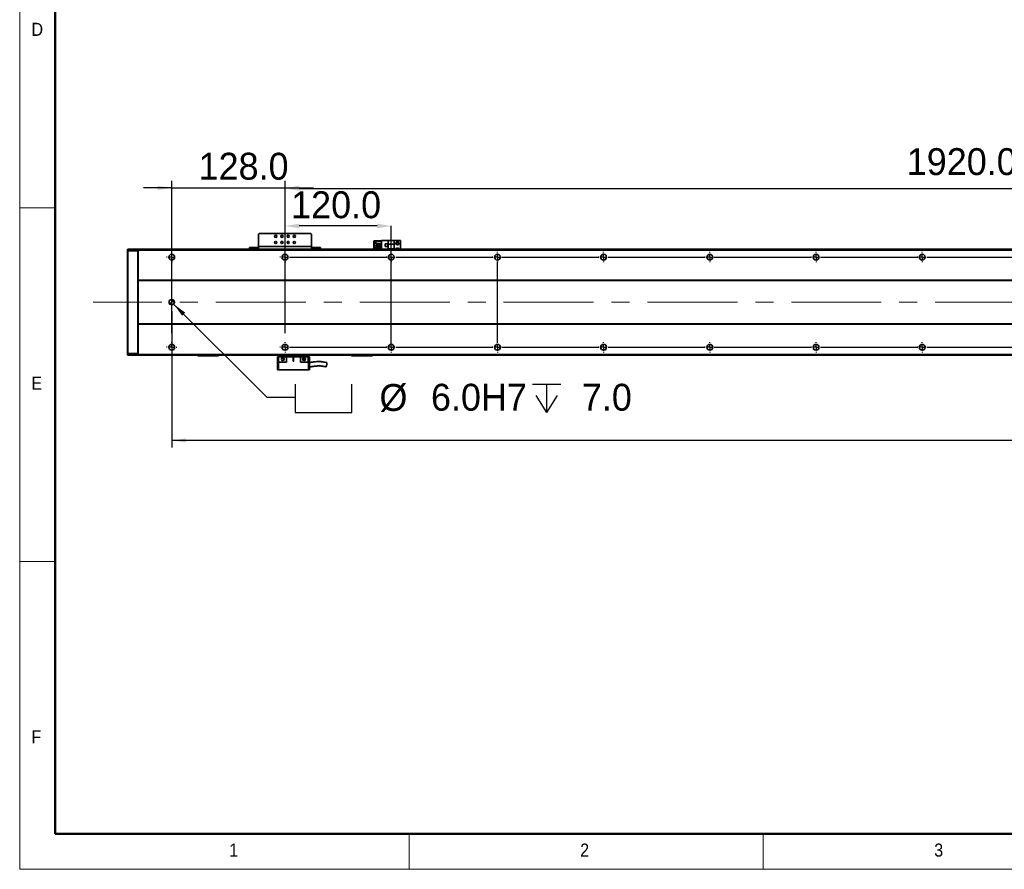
# Model space of a CAD drawing. Header units: millimetres. Extents: x 40 to 3320, y 40 to 2336.
# Tile 1 of 11: x 40 to 1153, y 40 to 1001. Entities that reach past the tile are written whole.
import ezdxf

# ---------------------------------------------------------------- set-up
doc = ezdxf.new("R2010")
doc.units = ezdxf.units.MM
doc.header["$LTSCALE"] = 8
doc.header["$PDSIZE"] = -1
doc.linetypes.add('CENTERX2', pattern=[20.32, 12.7, -2.54, 2.54, -2.54])
doc.layers.add('黑色实线', color=7, linetype='Continuous')
doc.styles.add('SLDTEXTSTYLE1', font='Gothic.ttf', dxfattribs={"width": 0.913})
doc.styles.add('SLDTEXTSTYLE8', font='txt')
doc.dimstyles.new('SLDDIMSTYLE0', dxfattribs={"dimtxt": 30.4, "dimasz": 16, "dimexe": 0, "dimexo": 0.0625, "dimgap": 7.6, "dimtad": 2, "dimdec": 1, "dimrnd": 1e-09, "dimzin": 4, "dimdsep": 46, "dimtxsty": 'SLDTEXTSTYLE8', "dimsah": 1, "dimcen": 0.09, "dimadec": 0, "dimazin": 1, "dimtfac": 1, "dimtdec": 1, "dimtmove": 0, "dimatfit": 0, "dimfxl": 0, "dimfrac": 2, "dimtolj": 1, "dimtzin": 12, "dimarcsym": 0})
doc.dimstyles.new('SLDDIMSTYLE5', dxfattribs={"dimtxt": 30.4, "dimasz": 16, "dimexe": 0, "dimexo": 0.0625, "dimgap": 7.6, "dimtad": 2, "dimdec": 1, "dimrnd": 1e-09, "dimzin": 4, "dimdsep": 46, "dimtxsty": 'SLDTEXTSTYLE8', "dimsah": 1, "dimcen": 0.09, "dimadec": 0, "dimazin": 1, "dimtfac": 1, "dimtdec": 1, "dimtofl": 0, "dimtmove": 0, "dimatfit": 3, "dimfxl": 0, "dimfrac": 2, "dimtolj": 1, "dimtzin": 12, "dimarcsym": 0})
doc.dimstyles.new('SLDDIMSTYLE7', dxfattribs={"dimtxt": 30.4, "dimasz": 16, "dimexe": 0, "dimexo": 0.0625, "dimgap": 7.6, "dimtad": 0, "dimtih": 1, "dimtoh": 1, "dimdec": 1, "dimrnd": 1e-09, "dimzin": 4, "dimdsep": 46, "dimtxsty": 'SLDTEXTSTYLE8', "dimsah": 1, "dimcen": 0, "dimadec": 0, "dimazin": 1, "dimtfac": 1, "dimtdec": 1, "dimtofl": 0, "dimtmove": 0, "dimatfit": 3, "dimfxl": 0, "dimfrac": 2, "dimtolj": 1, "dimtzin": 12, "dimarcsym": 0})

# ---------------------------------------------------------------- blocks, each defined once
blk = doc.blocks.new('SW_SYMBOL_HOLE_SPOT')
at = {"layer": '黑色实线', "color": 0}
for p, q in [((0, 7000), (0, 600)), ((12800, 600), (12800, 7000)), ((0, 600), (12800, 600))]:
    blk.add_line(p, q, dxfattribs=at)
blk = doc.blocks.new('SW_SYMBOL_HOLE_DEPTH')
at = {"layer": '黑色实线', "color": 0}
for p, q in [((0, 7000), (6400, 7000)), ((3200, 7000), (3200, 600)), ((800, 4440), (3200, 600)), ((5600, 4440), (3200, 600))]:
    blk.add_line(p, q, dxfattribs=at)
blk = doc.blocks.new('_D_27')
at = {"layer": '黑色实线'}
for p, q in [((213.9, 679.1), (319.3, 573.7)), ((319.3, 573.7), (351.3, 573.7))]:
    blk.add_line(p, q, dxfattribs=at)
blk.add_solid([(213.9, 679.1), (223.5, 666.1), (226.9, 669.5)], dxfattribs=at)
at = {"layer": '黑色实线', "xscale": 0.004985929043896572, "yscale": 0.004985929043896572, "zscale": 0.004985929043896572}
for name, p in [('SW_SYMBOL_HOLE_SPOT', (351.3, 553.6)), ('SW_SYMBOL_HOLE_DEPTH', (619.4, 553.6))]:
    blk.add_blockref(name, p, dxfattribs=at)
at = {"layer": '黑色实线', "char_height": 30.4, "attachment_point": 1, "style": 'SLDTEXTSTYLE8'}
for s, insert in [('%%c', (446.5, 588.7)), (' 6.0H7 ', (493.4, 589)), (' 7.0', (663.9, 589))]:
    blk.add_mtext(s, dxfattribs=dict(at, insert=insert))
blk = doc.blocks.new('_D_29')
at = {"layer": '黑色实线'}
for p, q in [((211.8, 671.1), (211.8, 516.9)), ((2387.8, 665.5), (2387.8, 516.9)), ((2387.8, 524.9), (211.8, 524.9))]:
    blk.add_line(p, q, dxfattribs=at)
for points in [[(211.8, 524.9), (227.8, 522.5), (227.8, 527.3)], [(2387.8, 524.9), (2371.8, 527.3), (2371.8, 522.5)]]:
    blk.add_solid(points, dxfattribs=at)
at = {"layer": '黑色实线', "insert": (1230.7, 564.8), "char_height": 30.4, "attachment_point": 1, "style": 'SLDTEXTSTYLE8'}
blk.add_mtext('2176.0', dxfattribs=at)
blk = doc.blocks.new('_D_32')
at = {"layer": 'Defpoints', "color": 0}
for p in [(2259.8, 809.9), (339.8, 738.1), (2259.8, 738.1)]:
    blk.add_point(p, dxfattribs=at)
at = {"layer": '黑色实线', "color": 0, "lineweight": -2}
for p, q in [((339.8, 738.1), (339.8, 809.9)), ((355.8, 809.9), (2243.8, 809.9)), ((2259.8, 738.1), (2259.8, 809.9))]:
    blk.add_line(p, q, dxfattribs=at)
at = {"layer": '黑色实线', "color": 0}
for points in [[(355.8, 812.6), (355.8, 807.2), (339.8, 809.9)], [(2243.8, 812.6), (2243.8, 807.2), (2259.8, 809.9)]]:
    blk.add_solid(points, dxfattribs=at)
at = {"layer": '黑色实线', "color": 0, "insert": (1304.1, 855.4), "char_height": 30.4, "attachment_point": 2, "style": 'SLDTEXTSTYLE8'}
blk.add_mtext('\\A1;1920.0=16×120.0（PITCH）', dxfattribs=at)
blk = doc.blocks.new('_D_33')
at = {"layer": 'Defpoints', "color": 0}
for p in [(339.8, 767.4), (339.8, 738.1), (459.8, 630.2)]:
    blk.add_point(p, dxfattribs=at)
at = {"layer": '黑色实线', "color": 0, "lineweight": -2}
for p, q in [((339.8, 738.1), (339.8, 767.4)), ((443.8, 767.4), (355.8, 767.4)), ((459.8, 630.3), (459.8, 767.4))]:
    blk.add_line(p, q, dxfattribs=at)
at = {"layer": '黑色实线', "color": 0}
for points in [[(355.8, 770.1), (355.8, 764.8), (339.8, 767.4)], [(443.8, 770.1), (443.8, 764.8), (459.8, 767.4)]]:
    blk.add_solid(points, dxfattribs=at)
at = {"layer": '黑色实线', "color": 0, "insert": (397.5, 806.6), "char_height": 30.4, "attachment_point": 2, "style": 'SLDTEXTSTYLE8'}
blk.add_mtext('\\A1;120.0', dxfattribs=at)
blk = doc.blocks.new('_D_34')
at = {"layer": '黑色实线'}
for p, q in [((211.8, 646.2), (211.8, 818.4)), ((339.8, 646.2), (339.8, 818.4)), ((211.8, 810.4), (179.8, 810.4)), ((211.8, 810.4), (339.8, 810.4)), ((339.8, 810.4), (371.8, 810.4))]:
    blk.add_line(p, q, dxfattribs=at)
for points in [[(211.8, 810.4), (195.8, 812.8), (195.8, 808)], [(339.8, 810.4), (355.8, 808), (355.8, 812.8)]]:
    blk.add_solid(points, dxfattribs=at)
at = {"layer": '黑色实线', "insert": (242.1, 850.2), "char_height": 30.4, "attachment_point": 1, "style": 'SLDTEXTSTYLE8'}
blk.add_mtext('128.0', dxfattribs=at)
blk = doc.blocks.new('SW_CENTERMARKSYMBOL_24')
at = {"layer": '黑色实线', "color": 0}
for p, q in [((-5.08, 0), (-5.84, 0)), ((0, 0), (-2.54, 0)), ((0, 5.08), (0, 5.84)), ((0, 0), (0, 2.54)), ((0, 0), (0, -2.54)), ((0, 0), (2.54, 0)), ((5.08, 0), (5.84, 0)), ((0, -5.08), (0, -5.84))]:
    blk.add_line(p, q, dxfattribs=at)
blk = doc.blocks.new('SW_CENTERMARKSYMBOL_25')
at = {"layer": '黑色实线', "color": 0}
for p, q in [((-373.08, 102), (-373.84, 102)), ((-368, 102), (-370.54, 102)), ((-368, 107.08), (-368, 107.84)), ((-368, 102), (-368, 104.54)), ((-368, 102), (-368, 99.46)), ((-368, 102), (-365.46, 102)), ((0, 102), (-2.54, 102)), ((0, 107.08), (0, 107.84)), ((0, 102), (0, 104.54)), ((0, 102), (0, 99.46)), ((0, 102), (2.54, 102)), ((5.08, 102), (5.84, 102)), ((-368, 96.92), (-368, 96.16)), ((0, 5.08), (0, 96.92)), ((-245.08, 0), (-245.84, 0)), ((-240, 0), (-242.54, 0)), ((-240, 5.08), (-240, 5.84)), ((-240, 0), (-240, 2.54)), ((-240, 0), (-240, -2.54)), ((-240, 0), (-237.46, 0)), ((-234.92, 0), (-125.08, 0)), ((-125.08, 0), (-125.84, 0)), ((-120, 0), (-122.54, 0)), ((-120, 0), (-122.54, 0)), ((-120, 5.08), (-120, 5.84)), ((-120, 0), (-120, 2.54)), ((-120, 0), (-120, 2.54)), ((-120, 0), (-120, -2.54)), ((-120, 0), (-117.46, 0)), ((-120, 0), (-120, -2.54)), ((-120, 0), (-117.46, 0)), ((-114.92, 0), (-114.16, 0)), ((-114.92, 0), (-5.08, 0)), ((-5.08, 0), (-5.84, 0)), ((0, 0), (-2.54, 0)), ((0, 0), (-2.54, 0)), ((0, 0), (-2.54, 0)), ((0, 5.08), (0, 5.84)), ((0, 0), (0, 2.54)), ((0, 0), (0, 2.54)), ((0, 0), (0, 2.54)), ((0, 0), (0, -2.54)), ((0, 0), (2.54, 0)), ((0, 0), (0, -2.54)), ((0, 0), (2.54, 0)), ((0, 0), (0, -2.54)), ((0, 0), (2.54, 0)), ((5.08, 0), (5.84, 0)), ((5.08, 0), (114.92, 0)), ((114.92, 0), (114.16, 0)), ((120, 0), (117.46, 0)), ((120, 0), (117.46, 0)), ((120, 0), (117.46, 0)), ((120, 0), (117.46, 0)), ((120, 5.08), (120, 5.84)), ((120, 0), (120, 2.54)), ((120, 0), (120, 2.54)), ((120, 0), (120, 2.54)), ((120, 0), (120, 2.54)), ((120, 0), (120, -2.54)), ((120, 0), (122.54, 0)), ((120, 0), (120, -2.54)), ((120, 0), (122.54, 0)), ((120, 0), (120, -2.54)), ((120, 0), (122.54, 0)), ((120, 0), (120, -2.54)), ((120, 0), (122.54, 0)), ((125.08, 0), (125.84, 0)), ((125.08, 0), (234.92, 0)), ((234.92, 0), (234.16, 0)), ((240, 0), (237.46, 0)), ((240, 0), (237.46, 0)), ((240, 0), (237.46, 0)), ((240, 0), (237.46, 0)), ((240, 0), (237.46, 0)), ((240, 5.08), (240, 5.84)), ((240, 0), (240, 2.54)), ((240, 0), (240, 2.54)), ((240, 0), (240, 2.54)), ((240, 0), (240, 2.54)), ((240, 0), (240, 2.54)), ((240, 0), (240, -2.54)), ((240, 0), (242.54, 0)), ((240, 0), (240, -2.54)), ((240, 0), (242.54, 0)), ((240, 0), (240, -2.54)), ((240, 0), (242.54, 0)), ((240, 0), (240, -2.54)), ((240, 0), (242.54, 0)), ((240, 0), (240, -2.54)), ((240, 0), (242.54, 0)), ((245.08, 0), (245.84, 0)), ((245.08, 0), (354.92, 0)), ((354.92, 0), (354.16, 0)), ((360, 0), (357.46, 0)), ((360, 0), (357.46, 0)), ((360, 0), (357.46, 0)), ((360, 0), (357.46, 0)), ((360, 0), (357.46, 0)), ((360, 0), (357.46, 0)), ((360, 5.08), (360, 5.84)), ((360, 0), (360, 2.54)), ((360, 0), (360, 2.54)), ((360, 0), (360, 2.54)), ((360, 0), (360, 2.54)), ((360, 0), (360, 2.54)), ((360, 0), (360, 2.54)), ((360, 0), (360, -2.54)), ((360, 0), (362.54, 0)), ((360, 0), (360, -2.54)), ((360, 0), (362.54, 0)), ((360, 0), (360, -2.54)), ((360, 0), (362.54, 0)), ((360, 0), (360, -2.54)), ((360, 0), (362.54, 0)), ((360, 0), (360, -2.54)), ((360, 0), (362.54, 0)), ((360, 0), (360, -2.54)), ((360, 0), (362.54, 0)), ((365.08, 0), (365.84, 0)), ((365.08, 0), (474.92, 0)), ((474.92, 0), (474.16, 0)), ((480, 0), (477.46, 0)), ((480, 0), (477.46, 0)), ((480, 0), (477.46, 0)), ((480, 0), (477.46, 0)), ((480, 0), (477.46, 0)), ((480, 0), (477.46, 0)), ((480, 0), (477.46, 0)), ((480, 5.08), (480, 5.84)), ((480, 0), (480, 2.54)), ((480, 0), (480, 2.54)), ((480, 0), (480, 2.54)), ((480, 0), (480, 2.54)), ((480, 0), (480, 2.54)), ((480, 0), (480, 2.54)), ((480, 0), (480, 2.54)), ((480, 0), (480, -2.54)), ((480, 0), (482.54, 0)), ((480, 0), (480, -2.54)), ((480, 0), (482.54, 0)), ((480, 0), (480, -2.54)), ((480, 0), (482.54, 0)), ((480, 0), (480, -2.54)), ((480, 0), (482.54, 0)), ((480, 0), (480, -2.54)), ((480, 0), (482.54, 0)), ((480, 0), (480, -2.54)), ((480, 0), (482.54, 0)), ((480, 0), (480, -2.54)), ((480, 0), (482.54, 0)), ((485.08, 0), (485.84, 0)), ((485.08, 0), (594.92, 0)), ((-240, -5.08), (-240, -5.84)), ((-120, -5.08), (-120, -5.84)), ((0, -5.08), (0, -5.84)), ((120, -5.08), (120, -5.84)), ((240, -5.08), (240, -5.84)), ((360, -5.08), (360, -5.84)), ((480, -5.08), (480, -5.84))]:
    blk.add_line(p, q, dxfattribs=at)
blk = doc.blocks.new('SW_CENTERMARKSYMBOL_26')
at = {"layer": '黑色实线', "color": 0}
for p, q in [((-365.08, 0), (-365.84, 0)), ((-360, 0), (-362.54, 0)), ((-360, 5.08), (-360, 5.84)), ((-360, 0), (-360, 2.54)), ((-360, 0), (-360, -2.54)), ((-360, 0), (-357.46, 0)), ((-354.92, 0), (-245.08, 0)), ((-245.08, 0), (-245.84, 0)), ((-240, 0), (-242.54, 0)), ((-240, 0), (-242.54, 0)), ((-240, 5.08), (-240, 5.84)), ((-240, 0), (-240, 2.54)), ((-240, 0), (-240, 2.54)), ((-240, 0), (-240, -2.54)), ((-240, 0), (-237.46, 0)), ((-240, 0), (-240, -2.54)), ((-240, 0), (-237.46, 0)), ((-234.92, 0), (-234.16, 0)), ((-234.92, 0), (-125.08, 0)), ((-125.08, 0), (-125.84, 0)), ((-120, 0), (-122.54, 0)), ((-120, 0), (-122.54, 0)), ((-120, 0), (-122.54, 0)), ((-120, 5.08), (-120, 5.84)), ((-120, 0), (-120, 2.54)), ((-120, 0), (-120, 2.54)), ((-120, 0), (-120, 2.54)), ((-120, 0), (-120, -2.54)), ((-120, 0), (-117.46, 0)), ((-120, 0), (-120, -2.54)), ((-120, 0), (-117.46, 0)), ((-120, 0), (-120, -2.54)), ((-120, 0), (-117.46, 0)), ((-114.92, 0), (-114.16, 0)), ((-114.92, 0), (-5.08, 0)), ((-5.08, 0), (-5.84, 0)), ((0, 0), (-2.54, 0)), ((0, 0), (-2.54, 0)), ((0, 0), (-2.54, 0)), ((0, 0), (-2.54, 0)), ((0, 5.08), (0, 5.84)), ((0, 0), (0, 2.54)), ((0, 0), (0, 2.54)), ((0, 0), (0, 2.54)), ((0, 0), (0, 2.54)), ((0, 0), (0, -2.54)), ((0, 0), (2.54, 0)), ((0, 0), (0, -2.54)), ((0, 0), (2.54, 0)), ((0, 0), (0, -2.54)), ((0, 0), (2.54, 0)), ((0, 0), (0, -2.54)), ((0, 0), (2.54, 0)), ((5.08, 0), (5.84, 0)), ((5.08, 0), (114.92, 0)), ((114.92, 0), (114.16, 0)), ((120, 0), (117.46, 0)), ((120, 0), (117.46, 0)), ((120, 0), (117.46, 0)), ((120, 0), (117.46, 0)), ((120, 0), (117.46, 0)), ((120, 5.08), (120, 5.84)), ((120, 0), (120, 2.54)), ((120, 0), (120, 2.54)), ((120, 0), (120, 2.54)), ((120, 0), (120, 2.54)), ((120, 0), (120, 2.54)), ((120, 0), (120, -2.54)), ((120, 0), (122.54, 0)), ((120, 0), (120, -2.54)), ((120, 0), (122.54, 0)), ((120, 0), (120, -2.54)), ((120, 0), (122.54, 0)), ((120, 0), (120, -2.54)), ((120, 0), (122.54, 0)), ((120, 0), (120, -2.54)), ((120, 0), (122.54, 0)), ((125.08, 0), (125.84, 0)), ((125.08, 0), (234.92, 0)), ((234.92, 0), (234.16, 0)), ((240, 0), (237.46, 0)), ((240, 0), (237.46, 0)), ((240, 0), (237.46, 0)), ((240, 0), (237.46, 0)), ((240, 0), (237.46, 0)), ((240, 0), (237.46, 0)), ((240, 5.08), (240, 5.84)), ((240, 0), (240, 2.54)), ((240, 0), (240, 2.54)), ((240, 0), (240, 2.54)), ((240, 0), (240, 2.54)), ((240, 0), (240, 2.54)), ((240, 0), (240, 2.54)), ((240, 0), (240, -2.54)), ((240, 0), (242.54, 0)), ((240, 0), (240, -2.54)), ((240, 0), (242.54, 0)), ((240, 0), (240, -2.54)), ((240, 0), (242.54, 0)), ((240, 0), (240, -2.54)), ((240, 0), (242.54, 0)), ((240, 0), (240, -2.54)), ((240, 0), (242.54, 0)), ((240, 0), (240, -2.54)), ((240, 0), (242.54, 0)), ((245.08, 0), (245.84, 0)), ((245.08, 0), (354.92, 0)), ((354.92, 0), (354.16, 0)), ((360, 0), (357.46, 0)), ((360, 0), (357.46, 0)), ((360, 0), (357.46, 0)), ((360, 0), (357.46, 0)), ((360, 0), (357.46, 0)), ((360, 0), (357.46, 0)), ((360, 0), (357.46, 0)), ((360, 5.08), (360, 5.84)), ((360, 0), (360, 2.54)), ((360, 0), (360, 2.54)), ((360, 0), (360, 2.54)), ((360, 0), (360, 2.54)), ((360, 0), (360, 2.54)), ((360, 0), (360, 2.54)), ((360, 0), (360, 2.54)), ((360, 0), (360, -2.54)), ((360, 0), (362.54, 0)), ((360, 0), (360, -2.54)), ((360, 0), (362.54, 0)), ((360, 0), (360, -2.54)), ((360, 0), (362.54, 0)), ((360, 0), (360, -2.54)), ((360, 0), (362.54, 0)), ((360, 0), (360, -2.54)), ((360, 0), (362.54, 0)), ((360, 0), (360, -2.54)), ((360, 0), (362.54, 0)), ((360, 0), (360, -2.54)), ((360, 0), (362.54, 0)), ((365.08, 0), (365.84, 0)), ((365.08, 0), (474.92, 0)), ((-360, -5.08), (-360, -5.84)), ((-240, -5.08), (-240, -5.84)), ((-120, -5.08), (-120, -5.84)), ((0, -5.08), (0, -5.84)), ((120, -5.08), (120, -5.84)), ((240, -5.08), (240, -5.84)), ((360, -5.08), (360, -5.84))]:
    blk.add_line(p, q, dxfattribs=at)
blk = doc.blocks.new('SW_DOWELSYMBOL_4')
at = {"linetype": 'Continuous', "lineweight": 18}
h = blk.add_hatch(color=0, dxfattribs=at)
edge = h.paths.add_edge_path(flags=0)
edge.add_arc((0, 0), 3, 180, 270)
edge.add_line((0, -3), (0, 0))
edge.add_line((0, 0), (-3, 0))
h = blk.add_hatch(color=0, dxfattribs=at)
edge = h.paths.add_edge_path(flags=0)
edge.add_arc((0, 0), 3, 0, 90)
edge.add_line((0, 3), (0, 0))
edge.add_line((0, 0), (3, 0))
at = {"layer": '黑色实线', "color": 0}
blk.add_circle((0, 0), 3, dxfattribs=at)

msp = doc.modelspace()

# ---------------------------------------------------------------- linework, layer by layer
at = {"color": 7, "linetype": 'Continuous', "lineweight": 18}
for p, q in [((40, 2336), (40, 40)), ((80, 2296), (80, 80)), ((40, 788), (80, 788)), ((80, 388), (40, 388)), ((80, 80), (3280, 80)), ((480, 40), (480, 80)), ((880, 80), (880, 40)), ((984, 80), (3280, 80)), ((40, 40), (3320, 40))]:
    msp.add_line(p, q, dxfattribs=at)
at = {"color": 7, "linetype": 'Continuous', "lineweight": 50}
for p, q in [((80, 2296), (80, 80)), ((80, 80), (3280, 80))]:
    msp.add_line(p, q, dxfattribs=at)
at = {"color": 7, "linetype": 'Continuous', "lineweight": 35}
for p, q in [((310.8, 759.05), (309.8, 758.05)), ((309.8, 758.05), (309.8, 744.25)), ((368.8, 759.05), (310.8, 759.05)), ((369.8, 758.05), (368.8, 759.05)), ((369.8, 744.25), (369.8, 758.05)), ((440.6, 750.75), (440.3, 750.45)), ((440.6, 750.45), (440.3, 750.45)), ((440.3, 741.25), (440.3, 750.45)), ((440.73, 750.75), (440.6, 750.45)), ((440.6, 750.75), (440.73, 750.75)), ((445, 750.45), (440.6, 750.45)), ((440.6, 750.45), (440.6, 741.25)), ((440.73, 750.75), (445, 750.75)), ((442.6, 747.31), (442.6, 749.81)), ((442.6, 749.81), (448.8, 749.81)), ((442.6, 747.31), (448.8, 747.31)), ((442.6, 744.77), (442.6, 746.27)), ((442.6, 746.27), (448.8, 746.27)), ((445, 749.81), (445, 750.75)), ((445, 750.75), (448.8, 750.75)), ((445, 746.27), (445, 747.31)), ((448.8, 741.25), (448.8, 751.05)), ((448.8, 751.05), (456.35, 751.05)), ((456.1, 747.35), (452.9, 747.35)), ((452.9, 747.35), (452.9, 744.15)), ((456, 747.25), (453, 747.25)), ((453, 747.25), (453, 744.25)), ((456, 744.25), (456, 747.25)), ((456.1, 744.15), (456.1, 747.35)), ((463.3, 751.05), (456.35, 751.05)), ((456.35, 751.05), (456.35, 746.75)), ((463.3, 746.75), (456.35, 746.75)), ((456.35, 741.75), (456.35, 746.75)), ((463.3, 746.75), (463.3, 751.05)), ((470.3, 751.05), (463.3, 751.05)), ((463.3, 746.75), (463.3, 741.75)), ((470.3, 751.05), (470.3, 741.25)), ((161.8, 740.95), (162.1, 741.25)), ((161.8, 739.12), (161.8, 740.95)), ((161.8, 739.12), (162.1, 739.25)), ((161.8, 623.37), (161.8, 739.12)), ((162.1, 741.25), (162.1, 739.25)), ((162.1, 741.25), (173.5, 741.25)), ((162.1, 739.25), (162.1, 623.25)), ((173.5, 739.25), (162.1, 739.25)), ((173.5, 739.25), (173.5, 741.25)), ((173.8, 740.95), (173.5, 741.25)), ((173.5, 623.25), (173.5, 739.25)), ((173.8, 739.12), (173.5, 739.25)), ((2425.8, 741.25), (173.8, 741.25)), ((173.8, 740.25), (173.8, 741.25)), ((2425.8, 740.25), (173.8, 740.25)), ((173.8, 706.25), (173.8, 740.25)), ((299.8, 741.25), (299.8, 743.25)), ((299.8, 743.25), (300.8, 743.25)), ((300.8, 743.25), (300.8, 741.25)), ((300.8, 743.25), (308.8, 743.25)), ((308.8, 743.25), (308.8, 741.25)), ((309.8, 743.25), (308.8, 743.25)), ((369.8, 744.25), (309.8, 744.25)), ((309.8, 741.25), (309.8, 744.25)), ((369.8, 744.25), (369.8, 741.25)), ((370.8, 743.25), (369.8, 743.25)), ((370.8, 743.25), (370.8, 741.25)), ((370.8, 743.25), (378.8, 743.25)), ((378.8, 741.25), (378.8, 743.25)), ((378.8, 743.25), (379.8, 743.25)), ((379.8, 743.25), (379.8, 741.25)), ((442.6, 744.77), (448.8, 744.77)), ((442.6, 742.23), (442.6, 743.73)), ((442.6, 743.73), (448.8, 743.73)), ((442.6, 742.23), (448.8, 742.23)), ((445, 743.73), (445, 744.77)), ((445, 741.25), (445, 742.23)), ((452.9, 744.15), (456.1, 744.15)), ((453, 744.25), (456, 744.25)), ((456.35, 741.75), (463.3, 741.75)), ((456.35, 741.75), (456.35, 741.25)), ((463.3, 741.25), (463.3, 741.75)), ((214.8, 733.62), (214.8, 730.87)), ((2425.8, 706.25), (173.8, 706.25)), ((173.8, 706.25), (173.8, 705.75)), ((2425.8, 705.75), (173.8, 705.75)), ((173.8, 656.75), (173.8, 705.75)), ((2425.8, 656.75), (173.8, 656.75)), ((173.8, 656.25), (173.8, 656.75)), ((2425.8, 656.25), (173.8, 656.25)), ((173.8, 622.25), (173.8, 656.25)), ((161.8, 621.55), (161.8, 623.37)), ((161.8, 623.37), (162.1, 623.25)), ((162.1, 623.25), (162.1, 621.25)), ((162.1, 623.25), (173.5, 623.25)), ((173.8, 623.37), (173.5, 623.25)), ((173.5, 621.25), (173.5, 623.25)), ((214.8, 631.62), (214.8, 628.87)), ((161.8, 621.55), (162.1, 621.25)), ((173.5, 621.25), (162.1, 621.25)), ((173.8, 621.55), (173.5, 621.25)), ((2425.8, 622.25), (173.8, 622.25)), ((173.8, 622.25), (173.8, 621.25)), ((2425.8, 621.25), (173.8, 621.25)), ((240.8, 621.05), (240.8, 621.25)), ((240.8, 621.05), (241.8, 621.05)), ((240.8, 621.05), (241.1, 620.75)), ((241.93, 620.75), (241.1, 620.75)), ((241.8, 621.25), (241.8, 621.05)), ((241.8, 621.05), (263.8, 621.05)), ((241.93, 620.75), (241.8, 621.05)), ((263.68, 620.75), (241.93, 620.75)), ((263.68, 620.75), (263.8, 621.05)), ((264.5, 620.75), (263.68, 620.75)), ((263.8, 621.05), (263.8, 621.25)), ((263.8, 621.05), (264.8, 621.05)), ((264.5, 620.75), (264.8, 621.05)), ((264.8, 621.25), (264.8, 621.05)), ((331.3, 619.35), (331.3, 604.95)), ((332.5, 619.35), (331.3, 619.35)), ((332.3, 619.35), (332.3, 621.25)), ((332.5, 613.35), (332.3, 613.35)), ((332.3, 604.95), (332.3, 613.35)), ((332.5, 619.35), (332.5, 613.35)), ((341.3, 619.35), (332.5, 619.35)), ((332.5, 613.35), (341.3, 613.35)), ((341.3, 619.35), (349.05, 619.35)), ((341.3, 619.35), (341.3, 613.35)), ((349.55, 619.35), (349.05, 619.35)), ((349.05, 619.35), (349.05, 614.6)), ((349.55, 619.35), (357.3, 619.35)), ((349.55, 614.6), (349.55, 619.35)), ((357.3, 613.35), (357.3, 619.35)), ((366.1, 619.35), (357.3, 619.35)), ((357.3, 613.35), (366.1, 613.35)), ((362.31, 617.4), (362.44, 616.99)), ((366.1, 613.35), (366.1, 619.35)), ((367.3, 619.35), (366.1, 619.35)), ((366.3, 613.35), (366.1, 613.35)), ((366.3, 619.35), (366.3, 621.25)), ((366.3, 613.35), (366.3, 604.95)), ((367.3, 604.95), (367.3, 619.35)), ((414.8, 621.05), (414.8, 621.25)), ((414.8, 621.05), (415.8, 621.05)), ((414.8, 621.05), (415.1, 620.75)), ((415.93, 620.75), (415.1, 620.75)), ((415.8, 621.25), (415.8, 621.05)), ((415.93, 620.75), (415.8, 621.05)), ((415.8, 621.05), (437.8, 621.05)), ((437.68, 620.75), (415.93, 620.75)), ((437.68, 620.75), (437.8, 621.05)), ((438.5, 620.75), (437.68, 620.75)), ((437.8, 621.05), (437.8, 621.25)), ((437.8, 621.05), (438.8, 621.05)), ((438.5, 620.75), (438.8, 621.05)), ((438.8, 621.25), (438.8, 621.05)), ((332.3, 604.95), (331.3, 604.95)), ((366.3, 604.95), (332.3, 604.95)), ((367.3, 604.95), (366.3, 604.95))]:
    msp.add_line(p, q, dxfattribs=at)
at = {"color": 8, "linetype": 'Continuous', "lineweight": 35}
for p, q in [((337.05, 749.75), (335.55, 749.75)), ((344.05, 749.75), (342.55, 749.75))]:
    msp.add_line(p, q, dxfattribs=at)
at = {"color": 7, "linetype": 'Continuous', "lineweight": 35}
for centre, radius in [((329.3, 755.75), 1.25), ((336.3, 755.75), 1.25), ((343.3, 755.75), 1.25), ((350.3, 755.75), 1.25), ((329.3, 748.75), 1.25), ((336.3, 748.75), 1.25), ((343.3, 748.75), 1.25), ((350.3, 748.75), 1.25), ((466.8, 747.75), 1.75), ((466.8, 747.75), 1.25), ((211.8, 732.25), 3.3), ((339.8, 732.25), 3.3), ((459.8, 732.25), 3.3), ((579.8, 732.25), 3.3), ((699.8, 732.25), 3.3), ((819.8, 732.25), 3.3), ((939.8, 732.25), 3.3), ((1059.8, 732.25), 3.3), ((211.8, 681.25), 3), ((211.8, 630.25), 3.3), ((339.8, 630.25), 3.3), ((459.8, 630.25), 3.3), ((579.8, 630.25), 3.3), ((699.8, 630.25), 3.3), ((819.8, 630.25), 3.3), ((939.8, 630.25), 3.3), ((1059.8, 630.25), 3.3), ((337.3, 616.85), 1.6), ((361.3, 616.85), 1.6)]:
    msp.add_circle(centre, radius, dxfattribs=at)
for centre, radius, start, end in [((466.8, 740.75), 1.75, 16.60155, 163.39845), ((466.8, 740.75), 1.25, 23.57818, 156.42182), ((349.3, 614.6), 0.25, 180, 0)]:
    msp.add_arc(centre, radius, start, end, dxfattribs=at)
for points, knots in [([(338.44, 616.99), (338.46, 616.86), (338.5, 616.61), (338.39, 616.22), (338.17, 615.87), (337.84, 615.6), (337.42, 615.45), (336.96, 615.45), (336.53, 615.58), (336.29, 615.76), (336.19, 615.84)], [0, 0, 0, 0, 0.11473772, 0.23059237, 0.35092583, 0.47582442, 0.6054507, 0.73939783, 0.87754126, 1, 1, 1, 1]), ([(337.28, 618.15), (337.43, 618.12), (337.71, 618.06), (338.06, 617.81), (338.24, 617.56), (338.3, 617.42), (338.31, 617.4)], [0, 0, 0, 0, 0.3223299, 0.6432152, 0.951835, 1, 1, 1, 1]), ([(361.3, 618), (361.19, 617.99), (360.95, 617.97), (360.64, 617.8), (360.38, 617.56), (360.21, 617.26), (360.14, 616.91), (360.17, 616.56), (360.31, 616.24), (360.53, 615.97), (360.83, 615.78), (361.17, 615.69), (361.52, 615.7), (361.85, 615.81), (362.13, 616.03), (362.34, 616.31), (362.46, 616.64), (362.45, 616.88), (362.44, 616.99)], [0, 0, 0, 0, 0.0624975, 0.1249971, 0.1874968, 0.249997, 0.3124963, 0.3749963, 0.4374949, 0.4999975, 0.562494, 0.6249954, 0.6874961, 0.7499954, 0.812497, 0.8749977, 0.9374994, 1, 1, 1, 1]), ([(362.44, 616.99), (362.46, 616.86), (362.5, 616.61), (362.39, 616.22), (362.17, 615.87), (361.84, 615.6), (361.42, 615.45), (360.96, 615.45), (360.53, 615.58), (360.29, 615.76), (360.19, 615.84)], [0, 0, 0, 0, 0.1147384, 0.230593, 0.3509264, 0.4758318, 0.6054497, 0.7393968, 0.8775486, 1, 1, 1, 1]), ([(361.28, 618.15), (361.43, 618.12), (361.71, 618.06), (362.06, 617.81), (362.24, 617.56), (362.3, 617.42), (362.31, 617.4)], [0, 0, 0, 0, 0.3223122, 0.6432198, 0.9518434, 1, 1, 1, 1]), ([(386.61, 613.14), (385.64, 613.29), (383.83, 613.58), (381.37, 613.97), (379.31, 614.13), (377.45, 614.17), (375.42, 614.09), (373.59, 613.89), (372.08, 613.67), (371.07, 613.52), (370.03, 613.37), (368.96, 613.25), (368.05, 613.17), (367.5, 613.2), (367.3, 613.21)], [0, 0, 0, 0, 0.155774, 0.290786, 0.3967698, 0.4749902, 0.5735899, 0.7047464, 0.7546895, 0.8070875, 0.8612087, 0.9159556, 0.9704068, 1, 1, 1, 1]), ([(386.05, 608.24), (386.08, 608.22), (386.18, 608.19), (386.37, 608.45), (386.59, 608.95), (386.78, 609.65), (386.92, 610.45), (386.99, 611.29), (387, 612.07), (386.93, 612.69), (386.79, 613.08), (386.67, 613.11), (386.61, 613.12)], [0, 0, 0, 0, 0.057406, 0.1630255, 0.2664665, 0.3699767, 0.4747882, 0.5815851, 0.6902311, 0.7997754, 0.9088172, 1, 1, 1, 1]), ([(367.3, 608.23), (367.54, 608.22), (368.26, 608.2), (369.4, 608.28), (371.08, 608.48), (372.78, 608.75), (374.46, 608.98), (375.91, 609.12), (377.59, 609.21), (379.5, 609.14), (381.54, 608.92), (383.65, 608.56), (385.2, 608.32), (386.04, 608.19)], [0, 0, 0, 0, 0.0368682, 0.1125397, 0.1785184, 0.3028052, 0.3842705, 0.4445276, 0.5302865, 0.6473385, 0.744746, 0.8603545, 1, 1, 1, 1])]:
    msp.add_open_spline(points, degree=3, knots=knots, dxfattribs=at)
at = {"layer": '黑色实线', "linetype": 'CENTERX2', "lineweight": 18}
msp.add_line((2476.6, 681.25), (123, 681.25), dxfattribs=at)

# ---------------------------------------------------------------- block references
at = {"layer": '黑色实线'}
for name, p in [('SW_CENTERMARKSYMBOL_25', (579.8, 630.25)), ('SW_CENTERMARKSYMBOL_26', (699.8, 732.25)), ('SW_DOWELSYMBOL_4', (211.8, 681.25)), ('SW_CENTERMARKSYMBOL_24', (211.8, 630.25))]:
    msp.add_blockref(name, p, dxfattribs=at)

# ---------------------------------------------------------------- texts
at = {"color": 7, "linetype": 'Continuous', "lineweight": 0, "char_height": 14.82, "attachment_point": 1, "style": 'SLDTEXTSTYLE1'}
for s, insert in [('D', (53.33, 997.17)), ('E', (53.33, 597.17)), ('F', (53.33, 197.17)), ('1', (276.67, 69.17)), ('2', (673.33, 69.17)), ('3', (1073.33, 69.17))]:
    msp.add_mtext(s, dxfattribs=dict(at, insert=insert))

# ---------------------------------------------------------------- dimensions: what is measured, and where the dimension line sits
at = {"layer": '黑色实线'}
dim = msp.add_linear_dim(base=(2259.8, 809.88), p1=(339.8, 738.09), p2=(2259.8, 738.09), text='<>=16×120.0（PITCH）', dimstyle='SLDDIMSTYLE5', dxfattribs=at)
dim.commit()
dim.dimension.update_dxf_attribs({"geometry": '_D_32', "text_midpoint": (1304.07, 809.88), "dimtype": 160})
for base, p1, p2, dimstyle, picture, middle in [((339.8, 810.35), (211.8, 636.09), (339.8, 636.09), 'SLDDIMSTYLE0', '_D_34', (290.58, 810.35)), ((339.8, 767.43), (459.8, 630.25), (339.8, 738.09), 'SLDDIMSTYLE0', '_D_33', (397.48, 767.43)), ((211.8, 524.95), (2387.8, 675.71), (211.8, 681.25), 'SLDDIMSTYLE5', '_D_29', (1290.09, 524.95))]:
    dim = msp.add_linear_dim(base=base, p1=p1, p2=p2, dimstyle=dimstyle, dxfattribs=at)
    dim.commit()
    dim.dimension.update_dxf_attribs({"geometry": picture, "text_midpoint": middle, "dimtype": 160})
dim = msp.add_diameter_dim_2p(p1=(209.68, 683.37), p2=(213.92, 679.12), text='{\\fGDT;v} <>H7 {\\fGDT;x} 7.0\\P', dimstyle='SLDDIMSTYLE7', dxfattribs=at)
dim.commit()
dim.dimension.update_dxf_attribs({"geometry": '_D_27', "text_midpoint": (539.63, 573.71), "dimtype": 163})

doc.saveas('drawing.dxf')
